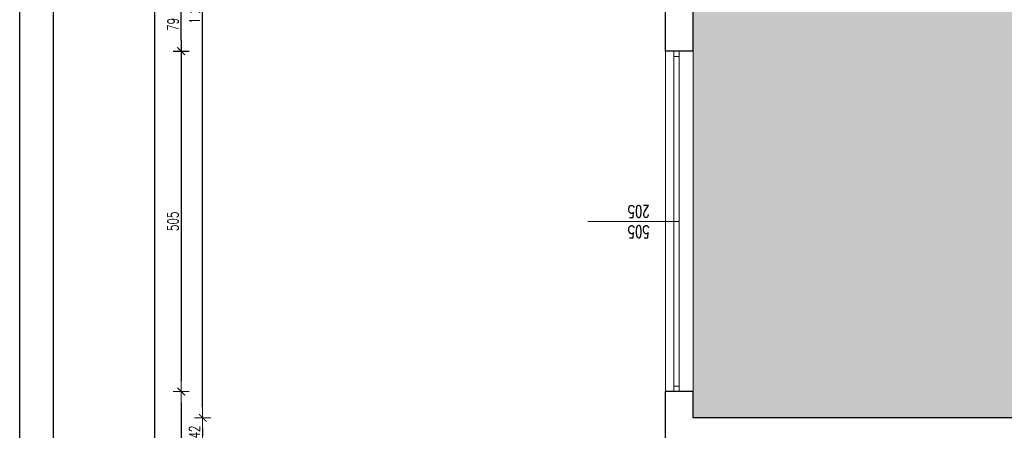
# Model space of a CAD drawing. Header units: millimetres. Extents: x -2948 to 78628, y 64669 to 215420.
# Tile 142 of 256: x 55144 to 56605, y 104937 to 105546. Entities that reach past the tile are written whole.
import ezdxf

# ---------------------------------------------------------------- set-up
doc = ezdxf.new("R2010")
doc.units = ezdxf.units.MM
for name, color, linetype, lineweight in [('1_OPIS_OKNA', 60, 'Continuous', 13), ('NOWE SCIANY', 3, 'Continuous', 13), ('NOWE WYBURZENIA', 1, 'Continuous', 20), ('OPIS', 2, 'Continuous', 13), ('POMOC', 1, 'Continuous', 13), ('STOLARKA', 3, 'Continuous', 13), ('WYMIAR', 5, 'Continuous', 13), ('ŚCIANY', 7, 'Continuous', 30)]:
    doc.layers.add(name, color=color, linetype=linetype, lineweight=lineweight)
doc.layers.add('FORMATKA', color=7, linetype='Continuous')
doc.styles.add('style2', font='romans.shx', dxfattribs={"width": 0.7})
doc.dimstyles.new('100', dxfattribs={"dimscale": 80, "dimtxt": 0.2, "dimasz": 0.2, "dimexe": 1.25, "dimexo": 0.625, "dimgap": 0.05, "dimtad": 1, "dimdec": 0, "dimdsep": 46, "dimlunit": 6, "dimtxsty": 'style2', "dimblk1": 'TICK', "dimblk2": 'TICK', "dimsah": 1, "dimcen": 0.2, "dimse1": 1, "dimse2": 1, "dimclrd": 256, "dimclrt": 2, "dimadec": 0, "dimazin": 0, "dimtfac": 1, "dimtdec": 0, "dimtix": 1, "dimtmove": 1, "dimatfit": 0, "dimldrblk": 'DOTSMALL', "dimfxl": 1, "dimtolj": 1, "dimtzin": 0, "dimarcsym": 0})

# ---------------------------------------------------------------- blocks, each defined once
blk = doc.blocks.new('TICK')
at = {"color": 5}
for p, q in [((-1, 0), (1, 0)), ((0, -0.75), (0, 0.75))]:
    blk.add_line(p, q, dxfattribs=at)
at = {"const_width": 0.1}
blk.add_lwpolyline([(-0.354, -0.354), (0.354, 0.354)], dxfattribs=at)
blk = doc.blocks.new('*D1449')
at = {"layer": 'Defpoints', "color": 0, "ltscale": 2, "transparency": 16777216}
for p in [(56037.6, 105499.3), (55383.6, 104994.3), (56037.6, 104994.3)]:
    blk.add_point(p, dxfattribs=at)
at = {"layer": 'WYMIAR', "lineweight": -2, "ltscale": 2, "transparency": 16777216}
blk.add_line((55383.6, 105483.3), (55383.6, 105010.3), dxfattribs=at)
at = {"layer": 'WYMIAR', "lineweight": -2, "ltscale": 2, "transparency": 16777216, "xscale": 16, "yscale": 16, "zscale": 16}
for p, rotation in [((55383.6, 105499.3), 90), ((55383.6, 104994.3), 270)]:
    blk.add_blockref('TICK', p, dxfattribs=dict(at, rotation=rotation))
at = {"layer": 'WYMIAR', "color": 2, "ltscale": 2, "transparency": 16777216, "insert": (55371.6, 105246.8), "char_height": 16, "attachment_point": 5, "rotation": 90, "style": 'style2'}
blk.add_mtext('\\A1;505', dxfattribs=at)
blk = doc.blocks.new('_DotSmall')
at = {"layer": 'OPIS', "color": 0, "const_width": 0.5}
blk.add_lwpolyline([(-0.0625, 0, 1), (0.0625, 0, 1)], format="xyb", close=True, dxfattribs=at)
blk = doc.blocks.new('*D1450')
at = {"layer": 'Defpoints', "color": 0, "ltscale": 2, "transparency": 16777216}
for p in [(56037.6, 104994.3), (55383.6, 104675.3), (56037.6, 104675.3)]:
    blk.add_point(p, dxfattribs=at)
at = {"layer": 'WYMIAR', "lineweight": -2, "ltscale": 2, "transparency": 16777216}
blk.add_line((55383.6, 104978.3), (55383.6, 104691.3), dxfattribs=at)
at = {"layer": 'WYMIAR', "lineweight": -2, "ltscale": 2, "transparency": 16777216, "xscale": 16, "yscale": 16, "zscale": 16}
for p, rotation in [((55383.6, 104994.3), 90), ((55383.6, 104675.3), 270)]:
    blk.add_blockref('TICK', p, dxfattribs=dict(at, rotation=rotation))
at = {"layer": 'WYMIAR', "color": 2, "ltscale": 2, "transparency": 16777216, "insert": (55371.6, 104834.8), "char_height": 16, "attachment_point": 5, "rotation": 90, "style": 'style2'}
blk.add_mtext('\\A1;319', dxfattribs=at)
blk = doc.blocks.new('*D1582')
at = {"layer": 'Defpoints', "color": 0, "ltscale": 2, "transparency": 16777216}
for p in [(55344.4, 110970.3), (56086.3, 110970.3), (56086.4, 101303.3)]:
    blk.add_point(p, dxfattribs=at)
at = {"layer": 'WYMIAR', "lineweight": -2, "ltscale": 2, "transparency": 16777216}
blk.add_line((55344.4, 101319.3), (55344.4, 110954.3), dxfattribs=at)
at = {"layer": 'WYMIAR', "lineweight": -2, "ltscale": 2, "transparency": 16777216, "xscale": 16, "yscale": 16, "zscale": 16}
for p, rotation in [((55344.4, 110970.3), 90.00020786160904), ((55344.4, 101303.3), 270.0002078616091)]:
    blk.add_blockref('TICK', p, dxfattribs=dict(at, rotation=rotation))
at = {"layer": 'WYMIAR', "color": 2, "ltscale": 2, "transparency": 16777216, "insert": (55331.9, 106136.8), "char_height": 16, "attachment_point": 5, "rotation": 90.0002, "style": 'style2'}
blk.add_mtext('\\A1;9\xa0667', dxfattribs=at)
blk = doc.blocks.new('*D1490')
at = {"layer": 'Defpoints', "color": 0, "ltscale": 2, "transparency": 16777216}
for p in [(56153.7, 104955.3), (55415.5, 104913.3), (56153.7, 104913.3)]:
    blk.add_point(p, dxfattribs=at)
at = {"layer": 'WYMIAR', "lineweight": -2, "ltscale": 2, "transparency": 16777216}
blk.add_line((55415.5, 104939.3), (55415.5, 104929.3), dxfattribs=at)
at = {"layer": 'WYMIAR', "lineweight": -2, "ltscale": 2, "transparency": 16777216, "xscale": 16, "yscale": 16, "zscale": 16}
for p, rotation in [((55415.5, 104955.3), 90), ((55415.5, 104913.3), 270)]:
    blk.add_blockref('TICK', p, dxfattribs=dict(at, rotation=rotation))
at = {"layer": 'WYMIAR', "color": 2, "ltscale": 2, "transparency": 16777216, "insert": (55403.5, 104934.3), "char_height": 16, "attachment_point": 5, "rotation": 90, "style": 'style2'}
blk.add_mtext('\\A1;42', dxfattribs=at)
blk = doc.blocks.new('*D1491')
at = {"layer": 'Defpoints', "color": 0, "ltscale": 2, "transparency": 16777216}
for p in [(55415.5, 106168.3), (56143.3, 106168.3), (56153.7, 104955.3)]:
    blk.add_point(p, dxfattribs=at)
at = {"layer": 'WYMIAR', "lineweight": -2, "ltscale": 2, "transparency": 16777216}
blk.add_line((55415.5, 104971.3), (55415.5, 106152.3), dxfattribs=at)
at = {"layer": 'WYMIAR', "lineweight": -2, "ltscale": 2, "transparency": 16777216, "xscale": 16, "yscale": 16, "zscale": 16}
for p, rotation in [((55415.5, 106168.3), 90), ((55415.5, 104955.3), 270)]:
    blk.add_blockref('TICK', p, dxfattribs=dict(at, rotation=rotation))
at = {"layer": 'WYMIAR', "color": 2, "ltscale": 2, "transparency": 16777216, "insert": (55403.5, 105561.8), "char_height": 16, "attachment_point": 5, "rotation": 90, "style": 'style2'}
blk.add_mtext('\\A1;1\xa0213', dxfattribs=at)
blk = doc.blocks.new('*D1590')
at = {"layer": 'Defpoints', "color": 0, "ltscale": 2, "transparency": 16777216}
for p in [(55383.6, 105578.3), (56102.3, 105578.3), (56102.3, 105499.3)]:
    blk.add_point(p, dxfattribs=at)
at = {"layer": 'ŚCIANY', "lineweight": -2, "ltscale": 2, "transparency": 16777216}
blk.add_line((55383.6, 105515.3), (55383.6, 105562.3), dxfattribs=at)
at = {"layer": 'ŚCIANY', "lineweight": -2, "ltscale": 2, "transparency": 16777216, "xscale": 16, "yscale": 16, "zscale": 16}
for p, rotation in [((55383.6, 105578.3), 90), ((55383.6, 105499.3), 270)]:
    blk.add_blockref('TICK', p, dxfattribs=dict(at, rotation=rotation))
at = {"layer": 'ŚCIANY', "color": 2, "ltscale": 2, "transparency": 16777216, "insert": (55371.6, 105538.8), "char_height": 16, "attachment_point": 5, "rotation": 90, "style": 'style2'}
blk.add_mtext('\\A1;79', dxfattribs=at)

msp = doc.modelspace()

# ---------------------------------------------------------------- hatches: boundary and pattern name
at = {"layer": 'NOWE WYBURZENIA', "true_color": 0xcecce6, "transparency": 33554585}
h = msp.add_hatch(color=254, dxfattribs=at)
h.dxf.hatch_style = 1
h.paths.add_polyline_path([(56143.3, 106737.4), (56143.3, 104955.8), (57304.3, 104955.4), (57304.3, 106005.4), (57094.3, 106007.4), (57094.3, 106525.4), (57304.3, 106525.4), (57304.3, 106737.4)])

# ---------------------------------------------------------------- linework, layer by layer
at = {"layer": '1_OPIS_OKNA'}
msp.add_line((56122.3, 105246.8), (55986.8, 105246.8), dxfattribs=at)
at = {"layer": 'FORMATKA', "ltscale": 2}
for points in [[(58114.1, 112412), (58114.1, 100912), (55144.1, 100912), (55144.1, 112412)], [(55194.1, 100962), (55194.1, 112357), (58064.1, 112357), (58064.1, 100962)]]:
    msp.add_lwpolyline(points, close=True, dxfattribs=at)
at = {"layer": 'NOWE SCIANY'}
msp.add_lwpolyline([(56268.6, 104955.3), (56268.6, 104955.3)], dxfattribs=at)
at = {"layer": 'POMOC'}
for p, q in [((56102.3, 104994.3), (56102.3, 105499.3)), ((56143.3, 105499.3), (56143.3, 104994.3))]:
    msp.add_line(p, q, dxfattribs=at)
at = {"layer": 'STOLARKA'}
for p, q in [((56114.3, 104994.3), (56114.3, 105499.3)), ((56122.3, 104994.3), (56122.3, 105499.3)), ((56114.3, 105491.3), (56122.3, 105491.3)), ((56114.3, 105002.3), (56122.3, 105002.3))]:
    msp.add_line(p, q, dxfattribs=at)
at = {"layer": 'ŚCIANY', "ltscale": 2}
for p, q in [((56102.3, 105499.3), (56102.3, 105578.3)), ((56143.3, 105499.3), (56143.3, 105578.3)), ((56137.3, 105499.3), (56102.3, 105499.3)), ((56143.3, 105499.3), (56102.3, 105499.3)), ((56102.3, 104913.3), (56102.3, 104994.3)), ((56137.3, 104994.3), (56102.3, 104994.3)), ((56143.3, 104994.3), (56102.3, 104994.3)), ((56143.3, 104955.3), (56143.3, 104994.3)), ((57018.3, 104955.3), (56143.3, 104955.3))]:
    msp.add_line(p, q, dxfattribs=at)

# ---------------------------------------------------------------- texts
at = {"layer": '1_OPIS_OKNA', "ltscale": 0.2, "insert": (56078.6, 105222.5), "char_height": 18, "width": 280.137, "attachment_point": 1, "rotation": 179.9915, "style": 'style2'}
msp.add_mtext('505\\P205', dxfattribs=at)

# ---------------------------------------------------------------- dimensions: what is measured, and where the dimension line sits
at = {"layer": 'WYMIAR', "ltscale": 2}
dim = msp.add_linear_dim(base=(55344.4, 110970.3), p1=(56086.4, 101303.3), p2=(56086.3, 110970.3), angle=90.0002, dimstyle='100', dxfattribs=at)
dim.commit()
dim.dimension.update_dxf_attribs({"geometry": '*D1582', "text_midpoint": (55343.9, 106136.8), "dimtype": 161})
for base, p1, p2, picture, middle in [((55415.5, 106168.3), (56153.7, 104955.3), (56143.3, 106168.3), '*D1491', (55403.5, 105561.8)), ((55383.6, 104994.3), (56037.6, 105499.3), (56037.6, 104994.3), '*D1449', (55371.6, 105246.8)), ((55383.6, 104675.3), (56037.6, 104994.3), (56037.6, 104675.3), '*D1450', (55371.6, 104834.8)), ((55415.5, 104913.3), (56153.7, 104955.3), (56153.7, 104913.3), '*D1490', (55403.5, 104934.3))]:
    dim = msp.add_linear_dim(base=base, p1=p1, p2=p2, angle=90, dimstyle='100', dxfattribs=at)
    dim.commit()
    dim.dimension.update_dxf_attribs({"geometry": picture, "text_midpoint": middle})
at = {"layer": 'ŚCIANY', "ltscale": 2}
dim = msp.add_linear_dim(base=(55383.6, 105578.3), p1=(56102.3, 105499.3), p2=(56102.3, 105578.3), angle=90, dimstyle='100', dxfattribs=at)
dim.commit()
dim.dimension.update_dxf_attribs({"geometry": '*D1590', "text_midpoint": (55371.6, 105538.8)})

doc.saveas('drawing.dxf')
